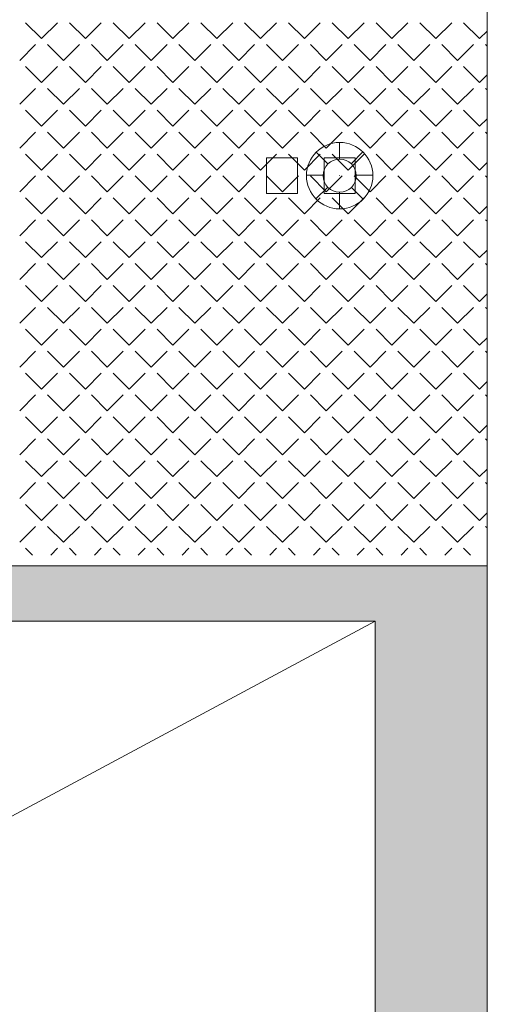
# Model space of a CAD drawing. Header units: millimetres. Extents: x -23540 to 53212, y -37964 to 41185.
# Tile 129 of 203: x 2911 to 3129, y -31277 to -30833. Entities that reach past the tile are written whole.
import ezdxf

# ---------------------------------------------------------------- set-up
doc = ezdxf.new("R2010")
doc.units = ezdxf.units.MM
doc.layers.get('0').update_dxf_attribs({"lineweight": 18})
for name, color, linetype, lineweight in [('Cienka', 7, 'Continuous', 18), ('PG_WIDOKOWE_CIENKIE', 1, 'Continuous', 18), ('PG_ŚCIANY_DZIAŁOWE', 3, 'Continuous', 18), ('PG_ŚCIANY_SŁUPY', 4, 'Continuous', 18)]:
    doc.layers.add(name, color=color, linetype=linetype, lineweight=lineweight)

msp = doc.modelspace()

# ---------------------------------------------------------------- hatches: boundary and pattern name
at = {"layer": 'PG_ŚCIANY_DZIAŁOWE', "true_color": 0x636466, "transparency": 33554610}
h = msp.add_hatch(color=251, dxfattribs=at)
h.dxf.hatch_style = 1
h.paths.add_polyline_path([(2460.37, -30145.22), (2465.37, -30145.22), (2465.37, -30150.72), (2460.37, -30150.72)])
h.paths.add_polyline_path([(2453.62, -30049.72), (2477.12, -30049.72), (2477.12, -29716.72), (2517.12, -29716.72), (2517.12, -29702.72), (2557.62, -29702.72), (2557.62, -29645.46), (2504.62, -29645.46), (2504.62, -29516.46), (2453.62, -29516.46)])
h.paths.add_polyline_path([(2477.12, -30150.72), (2465.37, -30150.72), (2465.37, -30145.22), (2460.37, -30145.22), (2460.37, -30150.72), (2453.62, -30150.72), (2453.62, -31104.46), (2648.75, -31104.46), (2648.75, -31144.22), (2668.62, -31144.22), (2668.62, -31327.46), (2953.62, -31327.46), (2953.62, -31312.46), (2683.62, -31312.46), (2683.62, -31104.46), (3071.62, -31104.46), (3071.62, -31327.46), (3110.62, -31327.46), (3110.62, -31330.46), (3240.67, -31330.46), (3279.62, -31330.46), (3316.55, -31300.46), (3122.12, -31300.46), (3122.12, -31079.46), (2477.12, -31079.46), (2477.12, -30518.72), (2658.62, -30518.72), (2658.62, -30497.22), (2477.12, -30497.22), (2477.12, -30314.72), (2492.12, -30314.72), (2492.12, -30272.22), (2477.12, -30272.22)])

# ---------------------------------------------------------------- linework, layer by layer
at = {"color": 251, "true_color": 0x636466}
msp.add_line((3122.12, -31300.46), (3122.12, -30145.1), dxfattribs=at)
at = {"color": 251, "linetype": 'Continuous', "lineweight": 20, "true_color": 0x636466}
for p, q in [((2921.16, -30841.63), (2913.97, -30834.45)), ((2921.16, -30841.63), (2928.34, -30834.45)), ((2940.91, -30841.63), (2933.73, -30834.45)), ((2940.91, -30841.63), (2948.1, -30834.45)), ((2960.67, -30841.63), (2953.48, -30834.45)), ((2960.67, -30841.63), (2967.85, -30834.45)), ((2980.42, -30841.63), (2973.24, -30834.45)), ((2980.42, -30841.63), (2987.61, -30834.45)), ((3000.18, -30841.63), (2993, -30834.45)), ((3000.18, -30841.63), (3007.37, -30834.45)), ((3019.94, -30841.63), (3012.75, -30834.45)), ((3019.94, -30841.63), (3027.12, -30834.45)), ((3039.69, -30841.63), (3032.51, -30834.45)), ((3039.69, -30841.63), (3046.88, -30834.45)), ((3059.45, -30841.63), (3052.27, -30834.45)), ((3059.45, -30841.63), (3066.64, -30834.45)), ((3079.21, -30841.63), (3072.02, -30834.45)), ((3079.21, -30841.63), (3086.39, -30834.45)), ((3098.96, -30841.63), (3091.78, -30834.45)), ((3098.96, -30841.63), (3106.15, -30834.45)), ((3118.72, -30841.63), (3111.54, -30834.45)), ((3118.72, -30841.63), (3122.09, -30838.27)), ((2911.28, -30851.51), (2918.46, -30844.33)), ((2931.03, -30851.51), (2923.85, -30844.33)), ((2931.03, -30851.51), (2938.22, -30844.33)), ((2950.79, -30851.51), (2943.61, -30844.33)), ((2950.79, -30851.51), (2957.97, -30844.33)), ((2970.55, -30851.51), (2963.36, -30844.33)), ((2970.55, -30851.51), (2977.73, -30844.33)), ((2990.3, -30851.51), (2983.12, -30844.33)), ((2990.3, -30851.51), (2997.49, -30844.33)), ((3010.06, -30851.51), (3002.88, -30844.33)), ((3010.06, -30851.51), (3017.24, -30844.33)), ((3029.82, -30851.51), (3022.63, -30844.33)), ((3029.82, -30851.51), (3037, -30844.33)), ((3049.57, -30851.51), (3042.39, -30844.33)), ((3049.57, -30851.51), (3056.76, -30844.33)), ((3069.33, -30851.51), (3062.15, -30844.33)), ((3069.33, -30851.51), (3076.51, -30844.33)), ((3089.09, -30851.51), (3081.9, -30844.33)), ((3089.09, -30851.51), (3096.27, -30844.33)), ((3108.84, -30851.51), (3101.66, -30844.33)), ((3108.84, -30851.51), (3116.03, -30844.33)), ((3122.09, -30845), (3121.41, -30844.33)), ((2921.16, -30861.39), (2913.97, -30854.21)), ((2921.16, -30861.39), (2928.34, -30854.21)), ((2940.91, -30861.39), (2933.73, -30854.21)), ((2940.91, -30861.39), (2948.1, -30854.21)), ((2960.67, -30861.39), (2953.48, -30854.21)), ((2960.67, -30861.39), (2967.85, -30854.21)), ((2980.42, -30861.39), (2973.24, -30854.21)), ((2980.42, -30861.39), (2987.61, -30854.21)), ((3000.18, -30861.39), (2993, -30854.21)), ((3000.18, -30861.39), (3007.37, -30854.21)), ((3019.94, -30861.39), (3012.75, -30854.21)), ((3019.94, -30861.39), (3027.12, -30854.21)), ((3039.69, -30861.39), (3032.51, -30854.21)), ((3039.69, -30861.39), (3046.88, -30854.21)), ((3059.45, -30861.39), (3052.27, -30854.21)), ((3059.45, -30861.39), (3066.64, -30854.21)), ((3079.21, -30861.39), (3072.02, -30854.21)), ((3079.21, -30861.39), (3086.39, -30854.21)), ((3098.96, -30861.39), (3091.78, -30854.21)), ((3098.96, -30861.39), (3106.15, -30854.21)), ((3118.72, -30861.39), (3111.54, -30854.21)), ((3118.72, -30861.39), (3122.09, -30858.02)), ((2911.28, -30871.27), (2918.46, -30864.09)), ((2931.03, -30871.27), (2923.85, -30864.09)), ((2931.03, -30871.27), (2938.22, -30864.09)), ((2950.79, -30871.27), (2943.61, -30864.09)), ((2950.79, -30871.27), (2957.97, -30864.09)), ((2970.55, -30871.27), (2963.36, -30864.09)), ((2970.55, -30871.27), (2977.73, -30864.09)), ((2990.3, -30871.27), (2983.12, -30864.09)), ((2990.3, -30871.27), (2997.49, -30864.09)), ((3010.06, -30871.27), (3002.88, -30864.09)), ((3010.06, -30871.27), (3017.24, -30864.09)), ((3029.82, -30871.27), (3022.63, -30864.09)), ((3029.82, -30871.27), (3037, -30864.09)), ((3049.57, -30871.27), (3042.39, -30864.09)), ((3049.57, -30871.27), (3056.76, -30864.09)), ((3069.33, -30871.27), (3062.15, -30864.09)), ((3069.33, -30871.27), (3076.51, -30864.09)), ((3089.09, -30871.27), (3081.9, -30864.09)), ((3089.09, -30871.27), (3096.27, -30864.09)), ((3108.84, -30871.27), (3101.66, -30864.09)), ((3108.84, -30871.27), (3116.03, -30864.09)), ((3122.09, -30864.76), (3121.41, -30864.09)), ((2921.16, -30881.15), (2913.97, -30873.96)), ((2921.16, -30881.15), (2928.34, -30873.96)), ((2940.91, -30881.15), (2933.73, -30873.96)), ((2940.91, -30881.15), (2948.1, -30873.96)), ((2960.67, -30881.15), (2953.48, -30873.96)), ((2960.67, -30881.15), (2967.85, -30873.96)), ((2980.42, -30881.15), (2973.24, -30873.96)), ((2980.42, -30881.15), (2987.61, -30873.96)), ((3000.18, -30881.15), (2993, -30873.96)), ((3000.18, -30881.15), (3007.37, -30873.96)), ((3019.94, -30881.15), (3012.75, -30873.96)), ((3019.94, -30881.15), (3027.12, -30873.96)), ((3039.69, -30881.15), (3032.51, -30873.96)), ((3039.69, -30881.15), (3046.88, -30873.96)), ((3059.45, -30881.15), (3052.27, -30873.96)), ((3059.45, -30881.15), (3066.64, -30873.96)), ((3079.21, -30881.15), (3072.02, -30873.96)), ((3079.21, -30881.15), (3086.39, -30873.96)), ((3098.96, -30881.15), (3091.78, -30873.96)), ((3098.96, -30881.15), (3106.15, -30873.96)), ((3118.72, -30881.15), (3111.54, -30873.96)), ((3118.72, -30881.15), (3122.09, -30877.78)), ((2911.28, -30891.03), (2918.46, -30883.84)), ((2931.03, -30891.03), (2923.85, -30883.84)), ((2931.03, -30891.03), (2938.22, -30883.84)), ((2950.79, -30891.03), (2943.61, -30883.84)), ((2950.79, -30891.03), (2957.97, -30883.84)), ((2970.55, -30891.03), (2963.36, -30883.84)), ((2970.55, -30891.03), (2977.73, -30883.84)), ((2990.3, -30891.03), (2983.12, -30883.84)), ((2990.3, -30891.03), (2997.49, -30883.84)), ((3010.06, -30891.03), (3002.88, -30883.84)), ((3010.06, -30891.03), (3017.24, -30883.84)), ((3029.82, -30891.03), (3022.63, -30883.84)), ((3029.82, -30891.03), (3037, -30883.84)), ((3049.57, -30891.03), (3042.39, -30883.84)), ((3049.57, -30891.03), (3056.76, -30883.84)), ((3069.33, -30891.03), (3062.15, -30883.84)), ((3069.33, -30891.03), (3076.51, -30883.84)), ((3089.09, -30891.03), (3081.9, -30883.84)), ((3089.09, -30891.03), (3096.27, -30883.84)), ((3108.84, -30891.03), (3101.66, -30883.84)), ((3108.84, -30891.03), (3116.03, -30883.84)), ((3122.09, -30884.52), (3121.41, -30883.84)), ((2921.16, -30900.9), (2913.97, -30893.72)), ((2921.16, -30900.9), (2928.34, -30893.72)), ((2940.91, -30900.9), (2933.73, -30893.72)), ((2940.91, -30900.9), (2948.1, -30893.72)), ((2960.67, -30900.9), (2953.48, -30893.72)), ((2960.67, -30900.9), (2967.85, -30893.72)), ((2980.42, -30900.9), (2973.24, -30893.72)), ((2980.42, -30900.9), (2987.61, -30893.72)), ((3000.18, -30900.9), (2993, -30893.72)), ((3000.18, -30900.9), (3007.37, -30893.72)), ((3019.94, -30900.9), (3012.75, -30893.72)), ((3019.94, -30900.9), (3027.12, -30893.72)), ((3039.69, -30900.9), (3032.51, -30893.72)), ((3039.69, -30900.9), (3046.88, -30893.72)), ((3059.45, -30900.9), (3052.27, -30893.72)), ((3059.45, -30900.9), (3066.64, -30893.72)), ((3079.21, -30900.9), (3072.02, -30893.72)), ((3079.21, -30900.9), (3086.39, -30893.72)), ((3098.96, -30900.9), (3091.78, -30893.72)), ((3098.96, -30900.9), (3106.15, -30893.72)), ((3118.72, -30900.9), (3111.54, -30893.72)), ((3118.72, -30900.9), (3122.1, -30897.53)), ((2911.28, -30910.78), (2918.46, -30903.6)), ((2931.03, -30910.78), (2923.85, -30903.6)), ((2931.03, -30910.78), (2938.22, -30903.6)), ((2950.79, -30910.78), (2943.61, -30903.6)), ((2950.79, -30910.78), (2957.97, -30903.6)), ((2970.55, -30910.78), (2963.36, -30903.6)), ((2970.55, -30910.78), (2977.73, -30903.6)), ((2990.3, -30910.78), (2983.12, -30903.6)), ((2990.3, -30910.78), (2997.49, -30903.6)), ((3010.06, -30910.78), (3002.88, -30903.6)), ((3010.06, -30910.78), (3017.24, -30903.6)), ((3029.82, -30910.78), (3022.63, -30903.6)), ((3029.82, -30910.78), (3037, -30903.6)), ((3049.57, -30910.78), (3042.39, -30903.6)), ((3049.57, -30910.78), (3056.76, -30903.6)), ((3069.33, -30910.78), (3062.15, -30903.6)), ((3069.33, -30910.78), (3076.51, -30903.6)), ((3089.09, -30910.78), (3081.9, -30903.6)), ((3089.09, -30910.78), (3096.27, -30903.6)), ((3108.84, -30910.78), (3101.66, -30903.6)), ((3108.84, -30910.78), (3116.03, -30903.6)), ((3122.1, -30904.28), (3121.41, -30903.6)), ((2921.16, -30920.66), (2913.97, -30913.48)), ((2921.16, -30920.66), (2928.34, -30913.48)), ((2940.91, -30920.66), (2933.73, -30913.48)), ((2940.91, -30920.66), (2948.1, -30913.48)), ((2960.67, -30920.66), (2953.48, -30913.48)), ((2960.67, -30920.66), (2967.85, -30913.48)), ((2980.42, -30920.66), (2973.24, -30913.48)), ((2980.42, -30920.66), (2987.61, -30913.48)), ((3000.18, -30920.66), (2993, -30913.48)), ((3000.18, -30920.66), (3007.37, -30913.48)), ((3019.94, -30920.66), (3012.75, -30913.48)), ((3019.94, -30920.66), (3027.12, -30913.48)), ((3039.69, -30920.66), (3032.51, -30913.48)), ((3039.69, -30920.66), (3046.88, -30913.48)), ((3059.45, -30920.66), (3052.27, -30913.48)), ((3059.45, -30920.66), (3066.64, -30913.48)), ((3079.21, -30920.66), (3072.02, -30913.48)), ((3079.21, -30920.66), (3086.39, -30913.48)), ((3098.96, -30920.66), (3091.78, -30913.48)), ((3098.96, -30920.66), (3106.15, -30913.48)), ((3118.72, -30920.66), (3111.54, -30913.48)), ((3118.72, -30920.66), (3122.1, -30917.28)), ((2911.28, -30930.54), (2918.46, -30923.36)), ((2931.03, -30930.54), (2923.85, -30923.36)), ((2931.03, -30930.54), (2938.22, -30923.36)), ((2950.79, -30930.54), (2943.61, -30923.36)), ((2950.79, -30930.54), (2957.97, -30923.36)), ((2970.55, -30930.54), (2963.36, -30923.36)), ((2970.55, -30930.54), (2977.73, -30923.36)), ((2990.3, -30930.54), (2983.12, -30923.36)), ((2990.3, -30930.54), (2997.49, -30923.36)), ((3010.06, -30930.54), (3002.88, -30923.36)), ((3010.06, -30930.54), (3017.24, -30923.36)), ((3029.82, -30930.54), (3022.63, -30923.36)), ((3029.82, -30930.54), (3037, -30923.36)), ((3049.57, -30930.54), (3042.39, -30923.36)), ((3049.57, -30930.54), (3056.76, -30923.36)), ((3069.33, -30930.54), (3062.15, -30923.36)), ((3069.33, -30930.54), (3076.51, -30923.36)), ((3089.09, -30930.54), (3081.9, -30923.36)), ((3089.09, -30930.54), (3096.27, -30923.36)), ((3108.84, -30930.54), (3101.66, -30923.36)), ((3108.84, -30930.54), (3116.03, -30923.36)), ((3122.1, -30924.04), (3121.41, -30923.36)), ((2921.16, -30940.42), (2913.97, -30933.23)), ((2921.16, -30940.42), (2928.34, -30933.23)), ((2940.91, -30940.42), (2933.73, -30933.23)), ((2940.91, -30940.42), (2948.1, -30933.23)), ((2960.67, -30940.42), (2953.48, -30933.23)), ((2960.67, -30940.42), (2967.85, -30933.23)), ((2980.42, -30940.42), (2973.24, -30933.23)), ((2980.42, -30940.42), (2987.61, -30933.23)), ((3000.18, -30940.42), (2993, -30933.23)), ((3000.18, -30940.42), (3007.37, -30933.23)), ((3019.94, -30940.42), (3012.75, -30933.23)), ((3019.94, -30940.42), (3027.12, -30933.23)), ((3039.69, -30940.42), (3032.51, -30933.23)), ((3039.69, -30940.42), (3046.88, -30933.23)), ((3059.45, -30940.42), (3052.27, -30933.23)), ((3059.45, -30940.42), (3066.64, -30933.23)), ((3079.21, -30940.42), (3072.02, -30933.23)), ((3079.21, -30940.42), (3086.39, -30933.23)), ((3098.96, -30940.42), (3091.78, -30933.23)), ((3098.96, -30940.42), (3106.15, -30933.23)), ((3118.72, -30940.42), (3111.54, -30933.23)), ((3118.72, -30940.42), (3122.1, -30937.04)), ((2911.28, -30950.3), (2918.46, -30943.11)), ((2931.03, -30950.3), (2923.85, -30943.11)), ((2931.03, -30950.3), (2938.22, -30943.11)), ((2950.79, -30950.3), (2943.61, -30943.11)), ((2950.79, -30950.3), (2957.97, -30943.11)), ((2970.55, -30950.3), (2963.36, -30943.11)), ((2970.55, -30950.3), (2977.73, -30943.11)), ((2990.3, -30950.3), (2983.12, -30943.11)), ((2990.3, -30950.3), (2997.49, -30943.11)), ((3010.06, -30950.3), (3002.88, -30943.11)), ((3010.06, -30950.3), (3017.24, -30943.11)), ((3029.82, -30950.3), (3022.63, -30943.11)), ((3029.82, -30950.3), (3037, -30943.11)), ((3049.57, -30950.3), (3042.39, -30943.11)), ((3049.57, -30950.3), (3056.76, -30943.11)), ((3069.33, -30950.3), (3062.15, -30943.11)), ((3069.33, -30950.3), (3076.51, -30943.11)), ((3089.09, -30950.3), (3081.9, -30943.11)), ((3089.09, -30950.3), (3096.27, -30943.11)), ((3108.84, -30950.3), (3101.66, -30943.11)), ((3108.84, -30950.3), (3116.03, -30943.11)), ((3122.1, -30943.8), (3121.41, -30943.11)), ((2921.16, -30960.17), (2913.97, -30952.99)), ((2921.16, -30960.17), (2928.34, -30952.99)), ((2940.91, -30960.17), (2933.73, -30952.99)), ((2940.91, -30960.17), (2948.1, -30952.99)), ((2960.67, -30960.17), (2953.48, -30952.99)), ((2960.67, -30960.17), (2967.85, -30952.99)), ((2980.42, -30960.17), (2973.24, -30952.99)), ((2980.42, -30960.17), (2987.61, -30952.99)), ((3000.18, -30960.17), (2993, -30952.99)), ((3000.18, -30960.17), (3007.37, -30952.99)), ((3019.94, -30960.17), (3012.75, -30952.99)), ((3019.94, -30960.17), (3027.12, -30952.99)), ((3039.69, -30960.17), (3032.51, -30952.99)), ((3039.69, -30960.17), (3046.88, -30952.99)), ((3059.45, -30960.17), (3052.27, -30952.99)), ((3059.45, -30960.17), (3066.64, -30952.99)), ((3079.21, -30960.17), (3072.02, -30952.99)), ((3079.21, -30960.17), (3086.39, -30952.99)), ((3098.96, -30960.17), (3091.78, -30952.99)), ((3098.96, -30960.17), (3106.15, -30952.99)), ((3118.72, -30960.17), (3111.54, -30952.99)), ((3118.72, -30960.17), (3122.1, -30956.79)), ((2911.28, -30970.05), (2918.46, -30962.87)), ((2931.03, -30970.05), (2923.85, -30962.87)), ((2931.03, -30970.05), (2938.22, -30962.87)), ((2950.79, -30970.05), (2943.61, -30962.87)), ((2950.79, -30970.05), (2957.97, -30962.87)), ((2970.55, -30970.05), (2963.36, -30962.87)), ((2970.55, -30970.05), (2977.73, -30962.87)), ((2990.3, -30970.05), (2983.12, -30962.87)), ((2990.3, -30970.05), (2997.49, -30962.87)), ((3010.06, -30970.05), (3002.88, -30962.87)), ((3010.06, -30970.05), (3017.24, -30962.87)), ((3029.82, -30970.05), (3022.63, -30962.87)), ((3029.82, -30970.05), (3037, -30962.87)), ((3049.57, -30970.05), (3042.39, -30962.87)), ((3049.57, -30970.05), (3056.76, -30962.87)), ((3069.33, -30970.05), (3062.15, -30962.87)), ((3069.33, -30970.05), (3076.51, -30962.87)), ((3089.09, -30970.05), (3081.9, -30962.87)), ((3089.09, -30970.05), (3096.27, -30962.87)), ((3108.84, -30970.05), (3101.66, -30962.87)), ((3108.84, -30970.05), (3116.03, -30962.87)), ((3122.1, -30963.56), (3121.41, -30962.87)), ((2921.16, -30979.93), (2913.97, -30972.75)), ((2921.16, -30979.93), (2928.34, -30972.75)), ((2940.91, -30979.93), (2933.73, -30972.75)), ((2940.91, -30979.93), (2948.1, -30972.75)), ((2960.67, -30979.93), (2953.48, -30972.75)), ((2960.67, -30979.93), (2967.85, -30972.75)), ((2980.42, -30979.93), (2973.24, -30972.75)), ((2980.42, -30979.93), (2987.61, -30972.75)), ((3000.18, -30979.93), (2993, -30972.75)), ((3000.18, -30979.93), (3007.37, -30972.75)), ((3019.94, -30979.93), (3012.75, -30972.75)), ((3019.94, -30979.93), (3027.12, -30972.75)), ((3039.69, -30979.93), (3032.51, -30972.75)), ((3039.69, -30979.93), (3046.88, -30972.75)), ((3059.45, -30979.93), (3052.27, -30972.75)), ((3059.45, -30979.93), (3066.64, -30972.75)), ((3079.21, -30979.93), (3072.02, -30972.75)), ((3079.21, -30979.93), (3086.39, -30972.75)), ((3098.96, -30979.93), (3091.78, -30972.75)), ((3098.96, -30979.93), (3106.15, -30972.75)), ((3118.72, -30979.93), (3111.54, -30972.75)), ((3118.72, -30979.93), (3122.11, -30976.55)), ((2911.28, -30989.81), (2918.46, -30982.62)), ((2931.03, -30989.81), (2923.85, -30982.62)), ((2931.03, -30989.81), (2938.22, -30982.62)), ((2950.79, -30989.81), (2943.61, -30982.62)), ((2950.79, -30989.81), (2957.97, -30982.62)), ((2970.55, -30989.81), (2963.36, -30982.62)), ((2970.55, -30989.81), (2977.73, -30982.62)), ((2990.3, -30989.81), (2983.12, -30982.62)), ((2990.3, -30989.81), (2997.49, -30982.62)), ((3010.06, -30989.81), (3002.88, -30982.62)), ((3010.06, -30989.81), (3017.24, -30982.62)), ((3029.82, -30989.81), (3022.63, -30982.62)), ((3029.82, -30989.81), (3037, -30982.62)), ((3049.57, -30989.81), (3042.39, -30982.62)), ((3049.57, -30989.81), (3056.76, -30982.62)), ((3069.33, -30989.81), (3062.15, -30982.62)), ((3069.33, -30989.81), (3076.51, -30982.62)), ((3089.09, -30989.81), (3081.9, -30982.62)), ((3089.09, -30989.81), (3096.27, -30982.62)), ((3108.84, -30989.81), (3101.66, -30982.62)), ((3108.84, -30989.81), (3116.03, -30982.62)), ((3122.11, -30983.32), (3121.41, -30982.62)), ((2921.16, -30999.69), (2913.97, -30992.5)), ((2921.16, -30999.69), (2928.34, -30992.5)), ((2940.91, -30999.69), (2933.73, -30992.5)), ((2940.91, -30999.69), (2948.1, -30992.5)), ((2960.67, -30999.69), (2953.48, -30992.5)), ((2960.67, -30999.69), (2967.85, -30992.5)), ((2980.42, -30999.69), (2973.24, -30992.5)), ((2980.42, -30999.69), (2987.61, -30992.5)), ((3000.18, -30999.69), (2993, -30992.5)), ((3000.18, -30999.69), (3007.37, -30992.5)), ((3019.94, -30999.69), (3012.75, -30992.5)), ((3019.94, -30999.69), (3027.12, -30992.5)), ((3039.69, -30999.69), (3032.51, -30992.5)), ((3039.69, -30999.69), (3046.88, -30992.5)), ((3059.45, -30999.69), (3052.27, -30992.5)), ((3059.45, -30999.69), (3066.64, -30992.5)), ((3079.21, -30999.69), (3072.02, -30992.5)), ((3079.21, -30999.69), (3086.39, -30992.5)), ((3098.96, -30999.69), (3091.78, -30992.5)), ((3098.96, -30999.69), (3106.15, -30992.5)), ((3118.72, -30999.69), (3111.54, -30992.5)), ((3118.72, -30999.69), (3122.11, -30996.3)), ((2911.28, -31009.57), (2918.46, -31002.38)), ((2931.03, -31009.57), (2923.85, -31002.38)), ((2931.03, -31009.57), (2938.22, -31002.38)), ((2950.79, -31009.57), (2943.61, -31002.38)), ((2950.79, -31009.57), (2957.97, -31002.38)), ((2970.55, -31009.57), (2963.36, -31002.38)), ((2970.55, -31009.57), (2977.73, -31002.38)), ((2990.3, -31009.57), (2983.12, -31002.38)), ((2990.3, -31009.57), (2997.49, -31002.38)), ((3010.06, -31009.57), (3002.88, -31002.38)), ((3010.06, -31009.57), (3017.24, -31002.38)), ((3029.82, -31009.57), (3022.63, -31002.38)), ((3029.82, -31009.57), (3037, -31002.38)), ((3049.57, -31009.57), (3042.39, -31002.38)), ((3049.57, -31009.57), (3056.76, -31002.38)), ((3069.33, -31009.57), (3062.15, -31002.38)), ((3069.33, -31009.57), (3076.51, -31002.38)), ((3089.09, -31009.57), (3081.9, -31002.38)), ((3089.09, -31009.57), (3096.27, -31002.38)), ((3108.84, -31009.57), (3101.66, -31002.38)), ((3108.84, -31009.57), (3116.03, -31002.38)), ((3122.11, -31003.08), (3121.41, -31002.38)), ((2921.16, -31019.44), (2913.97, -31012.26)), ((2921.16, -31019.44), (2928.34, -31012.26)), ((2940.91, -31019.44), (2933.73, -31012.26)), ((2940.91, -31019.44), (2948.1, -31012.26)), ((2960.67, -31019.44), (2953.48, -31012.26)), ((2960.67, -31019.44), (2967.85, -31012.26)), ((2980.42, -31019.44), (2973.24, -31012.26)), ((2980.42, -31019.44), (2987.61, -31012.26)), ((3000.18, -31019.44), (2993, -31012.26)), ((3000.18, -31019.44), (3007.37, -31012.26)), ((3019.94, -31019.44), (3012.75, -31012.26)), ((3019.94, -31019.44), (3027.12, -31012.26)), ((3039.69, -31019.44), (3032.51, -31012.26)), ((3039.69, -31019.44), (3046.88, -31012.26)), ((3059.45, -31019.44), (3052.27, -31012.26)), ((3059.45, -31019.44), (3066.64, -31012.26)), ((3079.21, -31019.44), (3072.02, -31012.26)), ((3079.21, -31019.44), (3086.39, -31012.26)), ((3098.96, -31019.44), (3091.78, -31012.26)), ((3098.96, -31019.44), (3106.15, -31012.26)), ((3118.72, -31019.44), (3111.54, -31012.26)), ((3118.72, -31019.44), (3122.11, -31016.05)), ((2911.28, -31029.32), (2918.46, -31022.14)), ((2931.03, -31029.32), (2923.85, -31022.14)), ((2931.03, -31029.32), (2938.22, -31022.14)), ((2950.79, -31029.32), (2943.61, -31022.14)), ((2950.79, -31029.32), (2957.97, -31022.14)), ((2970.55, -31029.32), (2963.36, -31022.14)), ((2970.55, -31029.32), (2977.73, -31022.14)), ((2990.3, -31029.32), (2983.12, -31022.14)), ((2990.3, -31029.32), (2997.49, -31022.14)), ((3010.06, -31029.32), (3002.88, -31022.14)), ((3010.06, -31029.32), (3017.24, -31022.14)), ((3029.82, -31029.32), (3022.63, -31022.14)), ((3029.82, -31029.32), (3037, -31022.14)), ((3049.57, -31029.32), (3042.39, -31022.14)), ((3049.57, -31029.32), (3056.76, -31022.14)), ((3069.33, -31029.32), (3062.15, -31022.14)), ((3069.33, -31029.32), (3076.51, -31022.14)), ((3089.09, -31029.32), (3081.9, -31022.14)), ((3089.09, -31029.32), (3096.27, -31022.14)), ((3108.84, -31029.32), (3101.66, -31022.14)), ((3108.84, -31029.32), (3116.03, -31022.14)), ((3122.11, -31022.84), (3121.41, -31022.14)), ((2921.16, -31039.2), (2913.97, -31032.02)), ((2921.16, -31039.2), (2928.34, -31032.02)), ((2940.91, -31039.2), (2933.73, -31032.02)), ((2940.91, -31039.2), (2948.1, -31032.02)), ((2960.67, -31039.2), (2953.48, -31032.02)), ((2960.67, -31039.2), (2967.85, -31032.02)), ((2980.42, -31039.2), (2973.24, -31032.02)), ((2980.42, -31039.2), (2987.61, -31032.02)), ((3000.18, -31039.2), (2993, -31032.02)), ((3000.18, -31039.2), (3007.37, -31032.02)), ((3019.94, -31039.2), (3012.75, -31032.02)), ((3019.94, -31039.2), (3027.12, -31032.02)), ((3039.69, -31039.2), (3032.51, -31032.02)), ((3039.69, -31039.2), (3046.88, -31032.02)), ((3059.45, -31039.2), (3052.27, -31032.02)), ((3059.45, -31039.2), (3066.64, -31032.02)), ((3079.21, -31039.2), (3072.02, -31032.02)), ((3079.21, -31039.2), (3086.39, -31032.02)), ((3098.96, -31039.2), (3091.78, -31032.02)), ((3098.96, -31039.2), (3106.15, -31032.02)), ((3118.72, -31039.2), (3111.54, -31032.02)), ((3118.72, -31039.2), (3122.11, -31035.81)), ((2911.28, -31049.08), (2918.46, -31041.89)), ((2931.03, -31049.08), (2923.85, -31041.89)), ((2931.03, -31049.08), (2938.22, -31041.89)), ((2950.79, -31049.08), (2943.61, -31041.89)), ((2950.79, -31049.08), (2957.97, -31041.89)), ((2970.55, -31049.08), (2963.36, -31041.89)), ((2970.55, -31049.08), (2977.73, -31041.89)), ((2990.3, -31049.08), (2983.12, -31041.89)), ((2990.3, -31049.08), (2997.49, -31041.89)), ((3010.06, -31049.08), (3002.88, -31041.89)), ((3010.06, -31049.08), (3017.24, -31041.89)), ((3029.82, -31049.08), (3022.63, -31041.89)), ((3029.82, -31049.08), (3037, -31041.89)), ((3049.57, -31049.08), (3042.39, -31041.89)), ((3049.57, -31049.08), (3056.76, -31041.89)), ((3069.33, -31049.08), (3062.15, -31041.89)), ((3069.33, -31049.08), (3076.51, -31041.89)), ((3089.09, -31049.08), (3081.9, -31041.89)), ((3089.09, -31049.08), (3096.27, -31041.89)), ((3108.84, -31049.08), (3101.66, -31041.89)), ((3108.84, -31049.08), (3116.03, -31041.89)), ((3122.11, -31042.59), (3121.41, -31041.89)), ((2921.16, -31058.96), (2913.97, -31051.77)), ((2921.16, -31058.96), (2928.34, -31051.77)), ((2940.91, -31058.96), (2933.73, -31051.77)), ((2940.91, -31058.96), (2948.1, -31051.77)), ((2960.67, -31058.96), (2953.48, -31051.77)), ((2960.67, -31058.96), (2967.85, -31051.77)), ((2980.42, -31058.96), (2973.24, -31051.77)), ((2980.42, -31058.96), (2987.61, -31051.77)), ((3000.18, -31058.96), (2993, -31051.77)), ((3000.18, -31058.96), (3007.37, -31051.77)), ((3019.94, -31058.96), (3012.75, -31051.77)), ((3019.94, -31058.96), (3027.12, -31051.77)), ((3039.69, -31058.96), (3032.51, -31051.77)), ((3039.69, -31058.96), (3046.88, -31051.77)), ((3059.45, -31058.96), (3052.27, -31051.77)), ((3059.45, -31058.96), (3066.64, -31051.77)), ((3079.21, -31058.96), (3072.02, -31051.77)), ((3079.21, -31058.96), (3086.39, -31051.77)), ((3098.96, -31058.96), (3091.78, -31051.77)), ((3098.96, -31058.96), (3106.15, -31051.77)), ((3118.72, -31058.96), (3111.54, -31051.77)), ((3118.72, -31058.96), (3122.12, -31055.56)), ((2911.28, -31068.84), (2918.46, -31061.65)), ((2931.03, -31068.84), (2923.85, -31061.65)), ((2931.03, -31068.84), (2938.22, -31061.65)), ((2950.79, -31068.84), (2943.61, -31061.65)), ((2950.79, -31068.84), (2957.97, -31061.65)), ((2970.55, -31068.84), (2963.36, -31061.65)), ((2970.55, -31068.84), (2977.73, -31061.65)), ((2990.3, -31068.84), (2983.12, -31061.65)), ((2990.3, -31068.84), (2997.49, -31061.65)), ((3010.06, -31068.84), (3002.88, -31061.65)), ((3010.06, -31068.84), (3017.24, -31061.65)), ((3029.82, -31068.84), (3022.63, -31061.65)), ((3029.82, -31068.84), (3037, -31061.65)), ((3049.57, -31068.84), (3042.39, -31061.65)), ((3049.57, -31068.84), (3056.76, -31061.65)), ((3069.33, -31068.84), (3062.15, -31061.65)), ((3069.33, -31068.84), (3076.51, -31061.65)), ((3089.09, -31068.84), (3081.9, -31061.65)), ((3089.09, -31068.84), (3096.27, -31061.65)), ((3108.84, -31068.84), (3101.66, -31061.65)), ((3108.84, -31068.84), (3116.03, -31061.65)), ((3122.12, -31062.35), (3121.41, -31061.65)), ((2917.04, -31074.6), (2913.97, -31071.53)), ((2925.27, -31074.6), (2928.34, -31071.53)), ((2936.79, -31074.6), (2933.73, -31071.53)), ((2945.03, -31074.6), (2948.1, -31071.53)), ((2956.55, -31074.6), (2953.48, -31071.53)), ((2964.79, -31074.6), (2967.85, -31071.53)), ((2976.31, -31074.6), (2973.24, -31071.53)), ((2984.54, -31074.6), (2987.61, -31071.53)), ((2996.06, -31074.6), (2993, -31071.53)), ((3004.3, -31074.6), (3007.37, -31071.53)), ((3015.82, -31074.6), (3012.75, -31071.53)), ((3024.06, -31074.6), (3027.12, -31071.53)), ((3035.58, -31074.6), (3032.51, -31071.53)), ((3043.81, -31074.6), (3046.88, -31071.53)), ((3055.33, -31074.6), (3052.27, -31071.53)), ((3063.57, -31074.6), (3066.64, -31071.53)), ((3075.09, -31074.6), (3072.02, -31071.53)), ((3083.32, -31074.6), (3086.39, -31071.53)), ((3094.85, -31074.6), (3091.78, -31071.53)), ((3103.08, -31074.6), (3106.15, -31071.53)), ((3114.6, -31074.6), (3111.54, -31071.53))]:
    msp.add_line(p, q, dxfattribs=at)
at = {"layer": 'Cienka', "color": 251, "true_color": 0x636466}
msp.add_line((2683.62, -31312.46), (3071.62, -31104.46), dxfattribs=at)
at = {"layer": 'PG_WIDOKOWE_CIENKIE', "color": 251, "true_color": 0x636466}
for p, q in [((3022.62, -30895.46), (3036.62, -30895.46)), ((3022.62, -30911.46), (3022.62, -30895.46)), ((3036.62, -30895.46), (3036.62, -30911.46)), ((3048.62, -30895.46), (3062.62, -30895.46)), ((3048.62, -30911.46), (3048.62, -30895.46)), ((3062.62, -30895.46), (3062.62, -30911.46)), ((3036.62, -30911.46), (3022.62, -30911.46)), ((3062.62, -30911.46), (3048.62, -30911.46))]:
    msp.add_line(p, q, dxfattribs=at)
at = {"layer": 'PG_ŚCIANY_DZIAŁOWE', "color": 251, "true_color": 0x636466}
for p, q in [((3122.12, -31079.46), (2477.12, -31079.46)), ((3071.62, -31104.46), (2683.62, -31104.46))]:
    msp.add_line(p, q, dxfattribs=at)
at = {"layer": 'PG_ŚCIANY_SŁUPY', "color": 251, "true_color": 0x636466}
for p, q in [((3055.62, -30895.83), (3055.62, -30888.33)), ((3050.32, -30898.16), (3045.01, -30892.86)), ((3060.83, -30898.07), (3066.13, -30892.77)), ((3048.12, -30903.2), (3040.62, -30903.2)), ((3055.62, -30903.46), (3055.62, -30903.33)), ((3063.12, -30903.2), (3070.62, -30903.2)), ((3050.22, -30908.67), (3044.92, -30913.98)), ((3060.92, -30908.77), (3066.23, -30914.07)), ((3055.62, -30910.83), (3055.62, -30918.33)), ((3071.62, -31327.46), (3071.62, -31104.46))]:
    msp.add_line(p, q, dxfattribs=at)
for radius in [15, 7.5]:
    msp.add_circle((3055.62, -30903.46), radius, dxfattribs=at)

doc.saveas('drawing.dxf')
